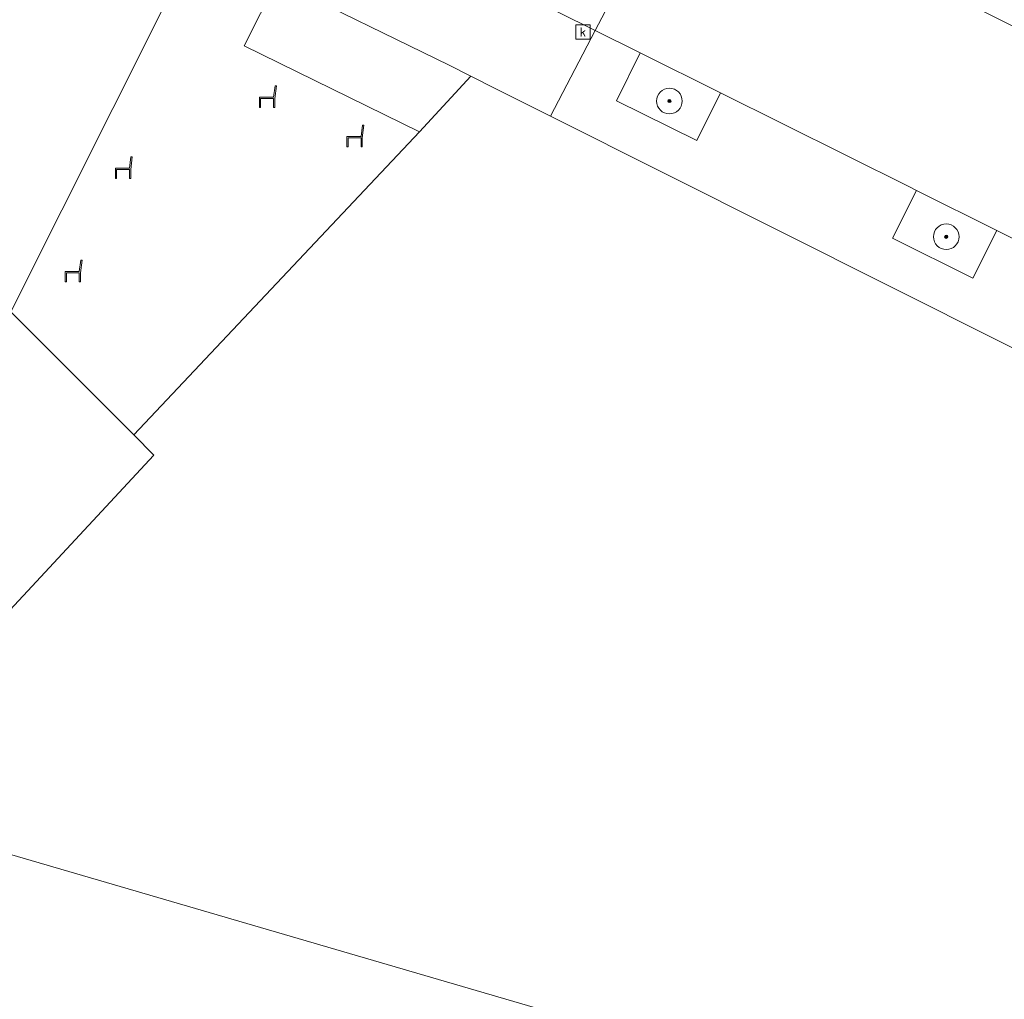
# Model space of a CAD drawing. Header units: metres. Extents: x 136597 to 137331, y 452400 to 453440.
# Tile 15 of 40: x 136877 to 136908, y 452732 to 452763. Entities that reach past the tile are written whole.
import ezdxf
from ezdxf.enums import TextEntityAlignment as Align

# ---------------------------------------------------------------- set-up
doc = ezdxf.new("R2010")
doc.units = ezdxf.units.M
doc.layers.get('0').update_dxf_attribs({"lineweight": 25})
for name, color, linetype, lineweight in [('AB-ondergrond', 7, 'Continuous', 25), ('B-WE-GR-BEPLANTING_CULTUUR_BODEMBEDEKKER-GV', 90, 'Continuous', 18), ('B-WE-GR-BOOM-S @ 0.2', 90, 'Continuous', 25), ('B-WE-GR-GROENVOORZIENING-GV', 80, 'Continuous', 18), ('B-WE-IE-MEUBILAIR_WEGMEUBILAIR-S @ 0.2', 7, 'Continuous', 25), ('B-WE-OG-TERREIN_CULTUURSCHEIDING-GV', 7, 'Continuous', 18), ('B-WE-RI-GWA_KOLK-S @ 0.2', 30, 'Continuous', 25), ('B-WE-VH-VERHARDING_BETONSTRAATSTEEN-GV', 252, 'Continuous', 18), ('B-WE-VH-VERHARDING_TEGEL-GV', 252, 'Continuous', 18)]:
    doc.layers.add(name, color=color, linetype=linetype, lineweight=lineweight)
doc.styles.add('NLCS-ISO', font='NLCS-ISO.ttf')

# ---------------------------------------------------------------- blocks, each defined once
blk = doc.blocks.new('SRI-KOLK-SO')
at = {"color": 0, "linetype": 'ByBlock', "lineweight": 18}
blk.add_lwpolyline([(-1.125, -1.125), (1.125, -1.125), (1.125, 1.125), (-1.125, 1.125)], close=True, dxfattribs=at)
at = {"color": 0, "linetype": 'ByBlock', "lineweight": 18, "style": 'NLCS-ISO'}
blk.add_text('k', height=1.5, dxfattribs=at).set_placement((0, 0), align=Align.MIDDLE_CENTER)
blk = doc.blocks.new('SIE-WEG_ZITBANK-SO')
at = {"color": 0, "linetype": 'ByBlock', "lineweight": 18}
blk.add_lwpolyline([(-0.91, -1.63), (-0.91, -0.2), (1.09, -0.2), (1.09, -1.63), (1.29, -1.63), (1.29, -0.21), (1.54, 1.78), (1.33, 1.78), (1.11, 0), (-1.11, 0), (-1.11, -1.63)], close=True, dxfattribs=at)
blk = doc.blocks.new('SGR-BOOM_01-SO')
at = {"linetype": 'ByBlock', "lineweight": 18}
h = blk.add_hatch(color=0, dxfattribs=at)
h.dxf.hatch_style = 1
edge = h.paths.add_edge_path()
edge.add_arc((0, 0), 0.25, 0, 360)
at = {"color": 0, "linetype": 'ByBlock', "lineweight": 18}
for radius in [2, 0.25]:
    blk.add_circle((0, 0), radius, dxfattribs=at)
blk = doc.blocks.new('A$C8609b1a7')
at = {"layer": 'B-WE-GR-BEPLANTING_CULTUUR_BODEMBEDEKKER-GV', "color": 9, "flags": 128}
for points in [[(-423.237, -678.182), (-423.981, -679.677), (-421.475, -680.925), (-420.731, -679.43)], [(-414.611, -682.477), (-415.358, -683.97), (-412.853, -685.223), (-412.106, -683.73)]]:
    blk.add_lwpolyline(points, close=True, dxfattribs=at)
at = {"layer": 'B-WE-GR-GROENVOORZIENING-GV', "color": 9, "flags": 128}
for points in [[(-448.509, -701.583), (-438.425, -690.747), (-439.058, -690.11), (-442.892, -686.275), (-438.12, -676.745), (-437.081, -674.669), (-451.478, -667.418), (-452.126, -670.533), (-452.164, -670.658), (-451.054, -670.985), (-442.73, -673.432), (-450.21, -698.548), (-450.258, -698.534), (-482.249, -688.779), (-496.622, -684.596), (-496.275, -683.53), (-497.947, -683.046), (-498.571, -685.162), (-501.6, -686.058)], [(-430.134, -680.652), (-428.528, -678.911), (-429.207, -678.569), (-434.589, -675.936), (-435.606, -677.965)]]:
    blk.add_lwpolyline(points, close=True, dxfattribs=at)
at = {"layer": 'B-WE-OG-TERREIN_CULTUURSCHEIDING-GV', "color": 9, "flags": 128}
for points in [[(-401.275, -692.582), (-426.045, -680.159), (-427.767, -679.295), (-428.528, -678.911), (-430.134, -680.652), (-439.058, -690.11), (-438.425, -690.747), (-448.509, -701.583), (-424.661, -708.555), (-391.64, -718.294), (-367.911, -725.247), (-364.432, -713.262), (-366.472, -710.009)], [(-391.64, -718.294), (-424.661, -708.555), (-448.509, -701.583), (-450.285, -707.106), (-370.002, -730.678), (-368.767, -726.535), (-368.331, -726.694), (-367.911, -725.247)]]:
    blk.add_lwpolyline(points, close=True, dxfattribs=at)
at = {"layer": 'B-WE-VH-VERHARDING_BETONSTRAATSTEEN-GV', "color": 9, "flags": 128}
blk.add_lwpolyline([(-424.642, -677.483), (-421.869, -672.193), (-424.988, -670.614), (-430.211, -668.021), (-449.338, -658.469), (-461.518, -652.418), (-464.141, -657.711), (-460.348, -659.614), (-457.884, -660.85), (-450.682, -664.462), (-448.226, -665.694), (-441.822, -668.906), (-439.338, -670.152), (-434.992, -672.331), (-432.969, -673.338), (-430.442, -674.596)], close=True, dxfattribs=at)
blk.add_lwpolyline([(-388.945, -688.626), (-414.565, -675.856), (-418.745, -673.775), (-421.869, -672.193), (-424.642, -677.483), (-423.237, -678.182), (-420.731, -679.43), (-414.824, -682.37), (-414.611, -682.477), (-412.106, -683.73), (-405.993, -686.788)], dxfattribs=at)
at = {"layer": 'B-WE-VH-VERHARDING_TEGEL-GV', "color": 9, "flags": 128}
for points in [[(-451.478, -667.418), (-437.081, -674.669), (-438.12, -676.745), (-442.892, -686.275), (-439.058, -690.11), (-430.134, -680.652), (-435.606, -677.965), (-434.589, -675.936), (-429.207, -678.569), (-428.528, -678.911), (-427.767, -679.295), (-426.045, -680.159), (-424.642, -677.483), (-430.442, -674.596), (-431.186, -676.091), (-433.713, -674.833), (-432.969, -673.338), (-434.992, -672.331), (-439.338, -670.152), (-440.087, -671.644), (-442.571, -670.398), (-441.822, -668.906), (-448.226, -665.694)], [(-407.913, -675.867), (-414.53, -672.581), (-415.128, -670.049), (-417.405, -666.766), (-418.516, -673.327), (-418.745, -673.775), (-414.565, -675.856), (-388.945, -688.626)], [(-405.993, -686.788), (-412.106, -683.73), (-412.853, -685.223), (-415.358, -683.97), (-414.611, -682.477), (-414.824, -682.37), (-420.731, -679.43), (-421.475, -680.925), (-423.981, -679.677), (-423.237, -678.182), (-424.642, -677.483), (-426.045, -680.159), (-401.275, -692.582)]]:
    blk.add_lwpolyline(points, dxfattribs=at)
at = {"layer": 'B-WE-GR-BOOM-S @ 0.2', "color": 9, "xscale": 0.2, "yscale": 0.2, "zscale": 0.2}
for p in [(-422.327, -679.688), (-413.681, -683.926)]:
    blk.add_blockref('SGR-BOOM_01-SO', p, dxfattribs=at)
at = {"layer": 'B-WE-IE-MEUBILAIR_WEGMEUBILAIR-S @ 0.2', "color": 9, "xscale": 0.2, "yscale": 0.2, "zscale": 0.2}
for p in [(-434.91, -679.565), (-432.176, -680.793), (-439.408, -681.785), (-440.978, -685.012)]:
    blk.add_blockref('SIE-WEG_ZITBANK-SO', p, dxfattribs=at)
at = {"layer": 'B-WE-RI-GWA_KOLK-S @ 0.2', "color": 9, "xscale": 0.2, "yscale": 0.2, "zscale": 0.2}
blk.add_blockref('SRI-KOLK-SO', (-425.029, -677.533), dxfattribs=at)

msp = doc.modelspace()

# ---------------------------------------------------------------- block references
at = {"layer": 'AB-ondergrond'}
msp.add_blockref('A$C8609b1a7', (137319.696, 453439.747), dxfattribs=at)

doc.saveas('drawing.dxf')
